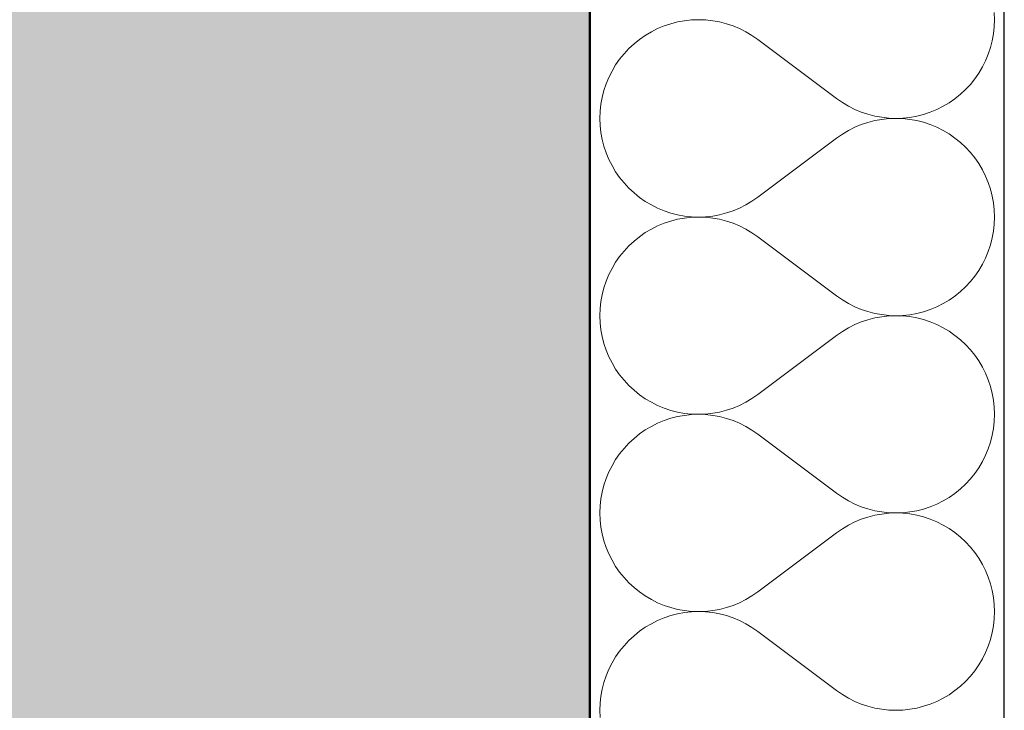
# Model space of a CAD drawing. Header units: millimetres. Extents: x -23738 to 4435, y -2716 to 20653.
# Tile 73 of 160: x -542 to -162, y 1333 to 1600. Entities that reach past the tile are written whole.
import ezdxf

# ---------------------------------------------------------------- set-up
doc = ezdxf.new("R2010")
doc.units = ezdxf.units.MM
doc.header["$MEASUREMENT"] = 0
doc.linetypes.add('Wipeout_Contour', pattern=[1000, 0, -1000])
for name, color, linetype in [('9._POHLED ZÁPADNÍ_2_Nové_Konstrukce - nosné', 7, 'Continuous'), ('9._POHLED ZÁPADNÍ_2_Nové_Výplně - Povrchové', 7, 'Continuous'), ('9._POHLED ZÁPADNÍ_2_Nové_Výplně – Řezové', 7, 'Continuous'), ('9._POHLED ZÁPADNÍ_2_VÝTAH VAR 1', 7, 'Continuous')]:
    doc.layers.add(name, color=color, linetype=linetype)

# ---------------------------------------------------------------- blocks, each defined once
blk = doc.blocks.new('*X13', base_point=(-24533.14, -6254.22))
at = {"layer": '9._POHLED ZÁPADNÍ_2_Nové_Výplně – Řezové', "color": 21, "linetype": 'Continuous', "lineweight": 20, "true_color": 0xffaaaa}
for p, q in [((-165.5, 1600), (-165.6, 1602.72)), ((-293.08, 1597.6), (-295.6, 1596.56)), ((-290.5, 1598.46), (-293.08, 1597.6)), ((-287.87, 1599.13), (-290.5, 1598.46)), ((-285.19, 1599.62), (-287.87, 1599.13)), ((-282.48, 1599.9), (-285.19, 1599.62)), ((-279.76, 1600), (-282.48, 1599.9)), ((-277.05, 1599.9), (-279.76, 1600)), ((-274.34, 1599.61), (-277.05, 1599.9)), ((-271.66, 1599.12), (-274.34, 1599.61)), ((-269.03, 1598.45), (-271.66, 1599.12)), ((-266.45, 1597.59), (-269.03, 1598.45)), ((-263.93, 1596.54), (-266.45, 1597.59)), ((-165.6, 1597.28), (-165.5, 1600)), ((-300.37, 1593.96), (-302.61, 1592.41)), ((-298.03, 1595.35), (-300.37, 1593.96)), ((-295.6, 1596.56), (-298.03, 1595.35)), ((-261.5, 1595.32), (-263.93, 1596.54)), ((-259.16, 1593.93), (-261.5, 1595.32)), ((-256.93, 1592.38), (-259.16, 1593.93)), ((-166.37, 1591.9), (-165.89, 1594.58)), ((-165.89, 1594.58), (-165.6, 1597.28)), ((-304.73, 1590.7), (-306.72, 1588.85)), ((-302.61, 1592.41), (-304.73, 1590.7)), ((-256.93, 1592.38), (-226.46, 1569.52)), ((-167.05, 1589.26), (-166.37, 1591.9)), ((-308.57, 1586.86), (-310.28, 1584.74)), ((-306.72, 1588.85), (-308.57, 1586.86)), ((-168.95, 1584.17), (-167.91, 1586.68)), ((-167.91, 1586.68), (-167.05, 1589.26)), ((-311.83, 1582.51), (-313.22, 1580.17)), ((-310.28, 1584.74), (-311.83, 1582.51)), ((-170.17, 1581.74), (-168.95, 1584.17)), ((-313.22, 1580.17), (-314.44, 1577.74)), ((-173.11, 1577.16), (-171.56, 1579.4)), ((-171.56, 1579.4), (-170.17, 1581.74)), ((-315.48, 1575.22), (-316.34, 1572.64)), ((-314.44, 1577.74), (-315.48, 1575.22)), ((-176.67, 1573.05), (-174.81, 1575.04)), ((-174.81, 1575.04), (-173.11, 1577.16)), ((-316.34, 1572.64), (-317.01, 1570.01)), ((-180.78, 1569.49), (-178.66, 1571.2)), ((-178.66, 1571.2), (-176.67, 1573.05)), ((-317.5, 1567.33), (-317.79, 1564.62)), ((-317.01, 1570.01), (-317.5, 1567.33)), ((-226.46, 1569.52), (-224.22, 1567.97)), ((-224.22, 1567.97), (-221.88, 1566.58)), ((-185.36, 1566.56), (-183.02, 1567.94)), ((-183.02, 1567.94), (-180.78, 1569.49)), ((-317.79, 1564.62), (-317.88, 1561.9)), ((-221.88, 1566.58), (-219.45, 1565.36)), ((-219.45, 1565.36), (-216.94, 1564.32)), ((-216.94, 1564.32), (-214.36, 1563.46)), ((-214.36, 1563.46), (-211.72, 1562.78)), ((-195.52, 1562.77), (-192.88, 1563.44)), ((-192.88, 1563.44), (-190.3, 1564.3)), ((-190.3, 1564.3), (-187.79, 1565.34)), ((-187.79, 1565.34), (-185.36, 1566.56)), ((-317.88, 1561.9), (-317.79, 1559.19)), ((-216.94, 1559.49), (-219.45, 1558.45)), ((-214.36, 1560.35), (-216.94, 1559.49)), ((-211.72, 1561.03), (-214.36, 1560.35)), ((-211.72, 1562.78), (-209.05, 1562.3)), ((-209.05, 1561.51), (-211.72, 1561.03)), ((-209.05, 1562.3), (-206.34, 1562)), ((-206.34, 1561.81), (-209.05, 1561.51)), ((-206.34, 1562), (-203.62, 1561.9)), ((-203.62, 1561.9), (-206.34, 1561.81)), ((-203.62, 1561.9), (-200.9, 1562)), ((-200.9, 1561.81), (-203.62, 1561.9)), ((-200.9, 1562), (-198.2, 1562.29)), ((-198.2, 1561.52), (-200.9, 1561.81)), ((-198.2, 1562.29), (-195.52, 1562.77)), ((-195.52, 1561.04), (-198.2, 1561.52)), ((-192.88, 1560.37), (-195.52, 1561.04)), ((-190.3, 1559.51), (-192.88, 1560.37)), ((-187.79, 1558.47), (-190.3, 1559.51)), ((-317.79, 1559.19), (-317.5, 1556.48)), ((-317.5, 1556.48), (-317.01, 1553.8)), ((-224.22, 1555.84), (-226.46, 1554.29)), ((-221.88, 1557.23), (-224.22, 1555.84)), ((-219.45, 1558.45), (-221.88, 1557.23)), ((-185.36, 1557.25), (-187.79, 1558.47)), ((-183.02, 1555.87), (-185.36, 1557.25)), ((-180.78, 1554.31), (-183.02, 1555.87)), ((-317.01, 1553.8), (-316.34, 1551.17)), ((-256.93, 1531.43), (-226.46, 1554.29)), ((-178.66, 1552.61), (-180.78, 1554.31)), ((-176.67, 1550.76), (-178.66, 1552.61)), ((-316.34, 1551.17), (-315.48, 1548.59)), ((-315.48, 1548.59), (-314.44, 1546.07)), ((-174.81, 1548.76), (-176.67, 1550.76)), ((-173.11, 1546.65), (-174.81, 1548.76)), ((-314.44, 1546.07), (-313.22, 1543.64)), ((-171.56, 1544.41), (-173.11, 1546.65)), ((-170.17, 1542.07), (-171.56, 1544.41)), ((-313.22, 1543.64), (-311.83, 1541.3)), ((-311.83, 1541.3), (-310.28, 1539.07)), ((-168.95, 1539.64), (-170.17, 1542.07)), ((-310.28, 1539.07), (-308.57, 1536.95)), ((-308.57, 1536.95), (-306.72, 1534.96)), ((-167.91, 1537.13), (-168.95, 1539.64)), ((-167.05, 1534.55), (-167.91, 1537.13)), ((-306.72, 1534.96), (-304.73, 1533.11)), ((-304.73, 1533.11), (-302.61, 1531.4)), ((-166.37, 1531.91), (-167.05, 1534.55)), ((-302.61, 1531.4), (-300.37, 1529.85)), ((-300.37, 1529.85), (-298.03, 1528.46)), ((-261.5, 1528.48), (-259.16, 1529.88)), ((-259.16, 1529.88), (-256.93, 1531.43)), ((-165.89, 1529.23), (-166.37, 1531.91)), ((-165.6, 1526.53), (-165.89, 1529.23)), ((-298.03, 1528.46), (-295.6, 1527.24)), ((-295.6, 1527.24), (-293.08, 1526.2)), ((-293.08, 1526.2), (-290.5, 1525.35)), ((-290.5, 1525.35), (-287.87, 1524.68)), ((-271.66, 1524.69), (-269.03, 1525.36)), ((-269.03, 1525.36), (-266.45, 1526.22)), ((-266.45, 1526.22), (-263.93, 1527.27)), ((-263.93, 1527.27), (-261.5, 1528.48)), ((-165.5, 1523.81), (-165.6, 1526.53)), ((-293.08, 1521.41), (-295.6, 1520.37)), ((-290.5, 1522.27), (-293.08, 1521.41)), ((-287.87, 1522.94), (-290.5, 1522.27)), ((-287.87, 1524.68), (-285.19, 1524.19)), ((-285.19, 1523.42), (-287.87, 1522.94)), ((-285.19, 1524.19), (-282.48, 1523.9)), ((-282.48, 1523.71), (-285.19, 1523.42)), ((-282.48, 1523.9), (-279.76, 1523.81)), ((-279.76, 1523.81), (-282.48, 1523.71)), ((-279.76, 1523.81), (-277.05, 1523.91)), ((-277.05, 1523.71), (-279.76, 1523.81)), ((-277.05, 1523.91), (-274.34, 1524.2)), ((-274.34, 1523.42), (-277.05, 1523.71)), ((-274.34, 1524.2), (-271.66, 1524.69)), ((-271.66, 1522.93), (-274.34, 1523.42)), ((-269.03, 1522.26), (-271.66, 1522.93)), ((-266.45, 1521.4), (-269.03, 1522.26)), ((-263.93, 1520.35), (-266.45, 1521.4)), ((-165.6, 1521.09), (-165.5, 1523.81)), ((-300.37, 1517.77), (-302.61, 1516.22)), ((-298.03, 1519.16), (-300.37, 1517.77)), ((-295.6, 1520.37), (-298.03, 1519.16)), ((-261.5, 1519.13), (-263.93, 1520.35)), ((-259.16, 1517.74), (-261.5, 1519.13)), ((-256.93, 1516.19), (-259.16, 1517.74)), ((-166.37, 1515.71), (-165.89, 1518.39)), ((-165.89, 1518.39), (-165.6, 1521.09)), ((-304.73, 1514.51), (-306.72, 1512.66)), ((-302.61, 1516.22), (-304.73, 1514.51)), ((-256.93, 1516.19), (-226.46, 1493.33)), ((-167.05, 1513.07), (-166.37, 1515.71)), ((-308.57, 1510.67), (-310.28, 1508.55)), ((-306.72, 1512.66), (-308.57, 1510.67)), ((-168.95, 1507.98), (-167.91, 1510.49)), ((-167.91, 1510.49), (-167.05, 1513.07)), ((-311.83, 1506.32), (-313.22, 1503.98)), ((-310.28, 1508.55), (-311.83, 1506.32)), ((-170.17, 1505.55), (-168.95, 1507.98)), ((-313.22, 1503.98), (-314.44, 1501.55)), ((-173.11, 1500.97), (-171.56, 1503.21)), ((-171.56, 1503.21), (-170.17, 1505.55)), ((-315.48, 1499.03), (-316.34, 1496.45)), ((-314.44, 1501.55), (-315.48, 1499.03)), ((-176.67, 1496.86), (-174.81, 1498.85)), ((-174.81, 1498.85), (-173.11, 1500.97)), ((-316.34, 1496.45), (-317.01, 1493.82)), ((-180.78, 1493.3), (-178.66, 1495.01)), ((-178.66, 1495.01), (-176.67, 1496.86)), ((-317.5, 1491.14), (-317.79, 1488.43)), ((-317.01, 1493.82), (-317.5, 1491.14)), ((-226.46, 1493.33), (-224.22, 1491.78)), ((-224.22, 1491.78), (-221.88, 1490.39)), ((-185.36, 1490.37), (-183.02, 1491.75)), ((-183.02, 1491.75), (-180.78, 1493.3)), ((-317.79, 1488.43), (-317.88, 1485.71)), ((-221.88, 1490.39), (-219.45, 1489.17)), ((-219.45, 1489.17), (-216.94, 1488.13)), ((-216.94, 1488.13), (-214.36, 1487.27)), ((-214.36, 1487.27), (-211.72, 1486.59)), ((-195.52, 1486.58), (-192.88, 1487.25)), ((-192.88, 1487.25), (-190.3, 1488.11)), ((-190.3, 1488.11), (-187.79, 1489.15)), ((-187.79, 1489.15), (-185.36, 1490.37)), ((-317.88, 1485.71), (-317.79, 1483)), ((-216.94, 1483.3), (-219.45, 1482.26)), ((-214.36, 1484.16), (-216.94, 1483.3)), ((-211.72, 1484.84), (-214.36, 1484.16)), ((-211.72, 1486.59), (-209.05, 1486.11)), ((-209.05, 1485.32), (-211.72, 1484.84)), ((-209.05, 1486.11), (-206.34, 1485.81)), ((-206.34, 1485.62), (-209.05, 1485.32)), ((-206.34, 1485.81), (-203.62, 1485.71)), ((-203.62, 1485.71), (-206.34, 1485.62)), ((-203.62, 1485.71), (-200.9, 1485.81)), ((-200.9, 1485.62), (-203.62, 1485.71)), ((-200.9, 1485.81), (-198.2, 1486.1)), ((-198.2, 1485.33), (-200.9, 1485.62)), ((-198.2, 1486.1), (-195.52, 1486.58)), ((-195.52, 1484.85), (-198.2, 1485.33)), ((-192.88, 1484.18), (-195.52, 1484.85)), ((-190.3, 1483.32), (-192.88, 1484.18)), ((-187.79, 1482.28), (-190.3, 1483.32)), ((-317.79, 1483), (-317.5, 1480.29)), ((-317.5, 1480.29), (-317.01, 1477.61)), ((-224.22, 1479.65), (-226.46, 1478.1)), ((-221.88, 1481.04), (-224.22, 1479.65)), ((-219.45, 1482.26), (-221.88, 1481.04)), ((-185.36, 1481.06), (-187.79, 1482.28)), ((-183.02, 1479.68), (-185.36, 1481.06)), ((-180.78, 1478.12), (-183.02, 1479.68)), ((-317.01, 1477.61), (-316.34, 1474.98)), ((-256.93, 1455.24), (-226.46, 1478.1)), ((-178.66, 1476.42), (-180.78, 1478.12)), ((-176.67, 1474.57), (-178.66, 1476.42)), ((-316.34, 1474.98), (-315.48, 1472.4)), ((-315.48, 1472.4), (-314.44, 1469.88)), ((-174.81, 1472.57), (-176.67, 1474.57)), ((-173.11, 1470.46), (-174.81, 1472.57)), ((-314.44, 1469.88), (-313.22, 1467.45)), ((-171.56, 1468.22), (-173.11, 1470.46)), ((-170.17, 1465.88), (-171.56, 1468.22)), ((-313.22, 1467.45), (-311.83, 1465.11)), ((-311.83, 1465.11), (-310.28, 1462.88)), ((-168.95, 1463.45), (-170.17, 1465.88)), ((-310.28, 1462.88), (-308.57, 1460.76)), ((-308.57, 1460.76), (-306.72, 1458.77)), ((-167.91, 1460.94), (-168.95, 1463.45)), ((-167.05, 1458.36), (-167.91, 1460.94)), ((-306.72, 1458.77), (-304.73, 1456.92)), ((-304.73, 1456.92), (-302.61, 1455.21)), ((-166.37, 1455.72), (-167.05, 1458.36)), ((-302.61, 1455.21), (-300.37, 1453.66)), ((-300.37, 1453.66), (-298.03, 1452.27)), ((-261.5, 1452.29), (-259.16, 1453.68)), ((-259.16, 1453.68), (-256.93, 1455.24)), ((-165.89, 1453.04), (-166.37, 1455.72)), ((-165.6, 1450.34), (-165.89, 1453.04)), ((-298.03, 1452.27), (-295.6, 1451.05)), ((-295.6, 1451.05), (-293.08, 1450.01)), ((-293.08, 1450.01), (-290.5, 1449.16)), ((-290.5, 1449.16), (-287.87, 1448.49)), ((-271.66, 1448.5), (-269.03, 1449.17)), ((-269.03, 1449.17), (-266.45, 1450.03)), ((-266.45, 1450.03), (-263.93, 1451.07)), ((-263.93, 1451.07), (-261.5, 1452.29)), ((-165.5, 1447.62), (-165.6, 1450.34)), ((-290.5, 1446.08), (-293.08, 1445.22)), ((-287.87, 1446.75), (-290.5, 1446.08)), ((-287.87, 1448.49), (-285.19, 1448)), ((-285.19, 1447.23), (-287.87, 1446.75)), ((-285.19, 1448), (-282.48, 1447.71)), ((-282.48, 1447.52), (-285.19, 1447.23)), ((-282.48, 1447.71), (-279.76, 1447.62)), ((-279.76, 1447.62), (-282.48, 1447.52)), ((-279.76, 1447.62), (-277.05, 1447.72)), ((-277.05, 1447.52), (-279.76, 1447.62)), ((-277.05, 1447.72), (-274.34, 1448.01)), ((-274.34, 1447.23), (-277.05, 1447.52)), ((-274.34, 1448.01), (-271.66, 1448.5)), ((-271.66, 1446.74), (-274.34, 1447.23)), ((-269.03, 1446.07), (-271.66, 1446.74)), ((-266.45, 1445.21), (-269.03, 1446.07)), ((-165.6, 1444.9), (-165.5, 1447.62)), ((-300.37, 1441.58), (-302.61, 1440.03)), ((-298.03, 1442.97), (-300.37, 1441.58)), ((-295.6, 1444.18), (-298.03, 1442.97)), ((-293.08, 1445.22), (-295.6, 1444.18)), ((-263.93, 1444.16), (-266.45, 1445.21)), ((-261.5, 1442.94), (-263.93, 1444.16)), ((-259.16, 1441.55), (-261.5, 1442.94)), ((-256.93, 1440), (-259.16, 1441.55)), ((-166.37, 1439.52), (-165.89, 1442.2)), ((-165.89, 1442.2), (-165.6, 1444.9)), ((-304.73, 1438.32), (-306.72, 1436.47)), ((-302.61, 1440.03), (-304.73, 1438.32)), ((-256.93, 1440), (-226.46, 1417.14)), ((-167.05, 1436.88), (-166.37, 1439.52)), ((-308.57, 1434.48), (-310.28, 1432.36)), ((-306.72, 1436.47), (-308.57, 1434.48)), ((-168.95, 1431.79), (-167.91, 1434.3)), ((-167.91, 1434.3), (-167.05, 1436.88)), ((-311.83, 1430.13), (-313.22, 1427.79)), ((-310.28, 1432.36), (-311.83, 1430.13)), ((-170.17, 1429.36), (-168.95, 1431.79)), ((-313.22, 1427.79), (-314.44, 1425.36)), ((-173.11, 1424.78), (-171.56, 1427.02)), ((-171.56, 1427.02), (-170.17, 1429.36)), ((-315.48, 1422.84), (-316.34, 1420.26)), ((-314.44, 1425.36), (-315.48, 1422.84)), ((-176.67, 1420.67), (-174.81, 1422.66)), ((-174.81, 1422.66), (-173.11, 1424.78)), ((-316.34, 1420.26), (-317.01, 1417.62)), ((-180.78, 1417.11), (-178.66, 1418.82)), ((-178.66, 1418.82), (-176.67, 1420.67)), ((-317.5, 1414.95), (-317.79, 1412.24)), ((-317.01, 1417.62), (-317.5, 1414.95)), ((-226.46, 1417.14), (-224.22, 1415.59)), ((-224.22, 1415.59), (-221.88, 1414.2)), ((-185.36, 1414.18), (-183.02, 1415.56)), ((-183.02, 1415.56), (-180.78, 1417.11)), ((-317.79, 1412.24), (-317.88, 1409.52)), ((-221.88, 1414.2), (-219.45, 1412.98)), ((-219.45, 1412.98), (-216.94, 1411.94)), ((-216.94, 1411.94), (-214.36, 1411.08)), ((-214.36, 1411.08), (-211.72, 1410.4)), ((-195.52, 1410.39), (-192.88, 1411.06)), ((-192.88, 1411.06), (-190.3, 1411.92)), ((-190.3, 1411.92), (-187.79, 1412.96)), ((-187.79, 1412.96), (-185.36, 1414.18)), ((-317.88, 1409.52), (-317.79, 1406.81)), ((-214.36, 1407.97), (-216.94, 1407.11)), ((-211.72, 1408.65), (-214.36, 1407.97)), ((-211.72, 1410.4), (-209.05, 1409.92)), ((-209.05, 1409.13), (-211.72, 1408.65)), ((-209.05, 1409.92), (-206.34, 1409.62)), ((-206.34, 1409.42), (-209.05, 1409.13)), ((-206.34, 1409.62), (-203.62, 1409.52)), ((-203.62, 1409.52), (-206.34, 1409.42)), ((-203.62, 1409.52), (-200.9, 1409.62)), ((-200.9, 1409.43), (-203.62, 1409.52)), ((-200.9, 1409.62), (-198.2, 1409.91)), ((-198.2, 1409.14), (-200.9, 1409.43)), ((-198.2, 1409.91), (-195.52, 1410.39)), ((-195.52, 1408.66), (-198.2, 1409.14)), ((-192.88, 1407.99), (-195.52, 1408.66)), ((-190.3, 1407.13), (-192.88, 1407.99)), ((-317.79, 1406.81), (-317.5, 1404.1)), ((-317.5, 1404.1), (-317.01, 1401.42)), ((-224.22, 1403.46), (-226.46, 1401.9)), ((-221.88, 1404.85), (-224.22, 1403.46)), ((-219.45, 1406.07), (-221.88, 1404.85)), ((-216.94, 1407.11), (-219.45, 1406.07)), ((-187.79, 1406.09), (-190.3, 1407.13)), ((-185.36, 1404.87), (-187.79, 1406.09)), ((-183.02, 1403.48), (-185.36, 1404.87)), ((-180.78, 1401.93), (-183.02, 1403.48)), ((-317.01, 1401.42), (-316.34, 1398.79)), ((-256.93, 1379.05), (-226.46, 1401.9)), ((-178.66, 1400.23), (-180.78, 1401.93)), ((-176.67, 1398.37), (-178.66, 1400.23)), ((-316.34, 1398.79), (-315.48, 1396.21)), ((-315.48, 1396.21), (-314.44, 1393.69)), ((-174.81, 1396.38), (-176.67, 1398.37)), ((-173.11, 1394.27), (-174.81, 1396.38)), ((-314.44, 1393.69), (-313.22, 1391.26)), ((-171.56, 1392.03), (-173.11, 1394.27)), ((-170.17, 1389.69), (-171.56, 1392.03)), ((-313.22, 1391.26), (-311.83, 1388.92)), ((-311.83, 1388.92), (-310.28, 1386.69)), ((-168.95, 1387.26), (-170.17, 1389.69)), ((-310.28, 1386.69), (-308.57, 1384.57)), ((-308.57, 1384.57), (-306.72, 1382.58)), ((-167.91, 1384.75), (-168.95, 1387.26)), ((-167.05, 1382.17), (-167.91, 1384.75)), ((-306.72, 1382.58), (-304.73, 1380.72)), ((-304.73, 1380.72), (-302.61, 1379.02)), ((-166.37, 1379.53), (-167.05, 1382.17)), ((-302.61, 1379.02), (-300.37, 1377.47)), ((-300.37, 1377.47), (-298.03, 1376.08)), ((-261.5, 1376.1), (-259.16, 1377.49)), ((-259.16, 1377.49), (-256.93, 1379.05)), ((-165.89, 1376.85), (-166.37, 1379.53)), ((-165.6, 1374.15), (-165.89, 1376.85)), ((-298.03, 1376.08), (-295.6, 1374.86)), ((-295.6, 1374.86), (-293.08, 1373.82)), ((-293.08, 1373.82), (-290.5, 1372.97)), ((-271.66, 1372.31), (-269.03, 1372.98)), ((-269.03, 1372.98), (-266.45, 1373.84)), ((-266.45, 1373.84), (-263.93, 1374.88)), ((-263.93, 1374.88), (-261.5, 1376.1)), ((-165.5, 1371.43), (-165.6, 1374.15)), ((-290.5, 1369.89), (-293.08, 1369.03)), ((-290.5, 1372.97), (-287.87, 1372.29)), ((-287.87, 1370.56), (-290.5, 1369.89)), ((-287.87, 1372.29), (-285.19, 1371.81)), ((-285.19, 1371.04), (-287.87, 1370.56)), ((-285.19, 1371.81), (-282.48, 1371.52)), ((-282.48, 1371.33), (-285.19, 1371.04)), ((-282.48, 1371.52), (-279.76, 1371.43)), ((-279.76, 1371.43), (-282.48, 1371.33)), ((-279.76, 1371.43), (-277.05, 1371.53)), ((-277.05, 1371.33), (-279.76, 1371.43)), ((-277.05, 1371.53), (-274.34, 1371.82)), ((-274.34, 1371.04), (-277.05, 1371.33)), ((-274.34, 1371.82), (-271.66, 1372.31)), ((-271.66, 1370.55), (-274.34, 1371.04)), ((-269.03, 1369.88), (-271.66, 1370.55)), ((-266.45, 1369.02), (-269.03, 1369.88)), ((-165.6, 1368.71), (-165.5, 1371.43)), ((-300.37, 1365.39), (-302.61, 1363.84)), ((-298.03, 1366.78), (-300.37, 1365.39)), ((-295.6, 1367.99), (-298.03, 1366.78)), ((-293.08, 1369.03), (-295.6, 1367.99)), ((-263.93, 1367.97), (-266.45, 1369.02)), ((-261.5, 1366.75), (-263.93, 1367.97)), ((-259.16, 1365.36), (-261.5, 1366.75)), ((-256.93, 1363.81), (-259.16, 1365.36)), ((-166.37, 1363.33), (-165.89, 1366)), ((-165.89, 1366), (-165.6, 1368.71)), ((-304.73, 1362.13), (-306.72, 1360.28)), ((-302.61, 1363.84), (-304.73, 1362.13)), ((-256.93, 1363.81), (-226.46, 1340.95)), ((-167.05, 1360.69), (-166.37, 1363.33)), ((-308.57, 1358.29), (-310.28, 1356.17)), ((-306.72, 1360.28), (-308.57, 1358.29)), ((-168.95, 1355.6), (-167.91, 1358.11)), ((-167.91, 1358.11), (-167.05, 1360.69)), ((-310.28, 1356.17), (-311.83, 1353.94)), ((-170.17, 1353.16), (-168.95, 1355.6)), ((-313.22, 1351.6), (-314.44, 1349.16)), ((-311.83, 1353.94), (-313.22, 1351.6)), ((-173.11, 1348.59), (-171.56, 1350.83)), ((-171.56, 1350.83), (-170.17, 1353.16)), ((-315.48, 1346.65), (-316.34, 1344.07)), ((-314.44, 1349.16), (-315.48, 1346.65)), ((-176.67, 1344.48), (-174.81, 1346.47)), ((-174.81, 1346.47), (-173.11, 1348.59)), ((-316.34, 1344.07), (-317.01, 1341.43)), ((-180.78, 1340.92), (-178.66, 1342.63)), ((-178.66, 1342.63), (-176.67, 1344.48)), ((-317.5, 1338.76), (-317.79, 1336.05)), ((-317.01, 1341.43), (-317.5, 1338.76)), ((-226.46, 1340.95), (-224.22, 1339.4)), ((-224.22, 1339.4), (-221.88, 1338.01)), ((-185.36, 1337.99), (-183.02, 1339.37)), ((-183.02, 1339.37), (-180.78, 1340.92)), ((-317.79, 1336.05), (-317.88, 1333.33)), ((-221.88, 1338.01), (-219.45, 1336.79)), ((-219.45, 1336.79), (-216.94, 1335.75)), ((-216.94, 1335.75), (-214.36, 1334.88)), ((-192.88, 1334.87), (-190.3, 1335.73)), ((-190.3, 1335.73), (-187.79, 1336.77)), ((-187.79, 1336.77), (-185.36, 1337.99)), ((-317.88, 1333.33), (-317.79, 1330.61)), ((-214.36, 1334.88), (-211.72, 1334.21)), ((-211.72, 1334.21), (-209.05, 1333.72)), ((-209.05, 1333.72), (-206.34, 1333.43)), ((-206.34, 1333.43), (-203.62, 1333.33)), ((-203.62, 1333.33), (-200.9, 1333.43)), ((-200.9, 1333.43), (-198.2, 1333.72)), ((-198.2, 1333.72), (-195.52, 1334.2)), ((-195.52, 1334.2), (-192.88, 1334.87))]:
    blk.add_line(p, q, dxfattribs=at)
blk = doc.blocks.new('*X24', base_point=(-24533.14, -6254.22))
at = {"layer": '9._POHLED ZÁPADNÍ_2_Nové_Výplně – Řezové', "color": 21, "linetype": 'Continuous', "lineweight": 20, "true_color": 0xffaaaa}
for p, q in [((-165.5, 1600), (-165.6, 1602.72)), ((-293.08, 1597.6), (-295.6, 1596.56)), ((-290.5, 1598.46), (-293.08, 1597.6)), ((-287.87, 1599.13), (-290.5, 1598.46)), ((-285.19, 1599.62), (-287.87, 1599.13)), ((-282.48, 1599.9), (-285.19, 1599.62)), ((-279.76, 1600), (-282.48, 1599.9)), ((-277.05, 1599.9), (-279.76, 1600)), ((-274.34, 1599.61), (-277.05, 1599.9)), ((-271.66, 1599.12), (-274.34, 1599.61)), ((-269.03, 1598.45), (-271.66, 1599.12)), ((-266.45, 1597.59), (-269.03, 1598.45)), ((-263.93, 1596.54), (-266.45, 1597.59)), ((-165.6, 1597.28), (-165.5, 1600)), ((-300.37, 1593.96), (-302.61, 1592.41)), ((-298.03, 1595.35), (-300.37, 1593.96)), ((-295.6, 1596.56), (-298.03, 1595.35)), ((-261.5, 1595.32), (-263.93, 1596.54)), ((-259.16, 1593.93), (-261.5, 1595.32)), ((-256.93, 1592.38), (-259.16, 1593.93)), ((-166.37, 1591.9), (-165.89, 1594.58)), ((-165.89, 1594.58), (-165.6, 1597.28)), ((-304.73, 1590.7), (-306.72, 1588.85)), ((-302.61, 1592.41), (-304.73, 1590.7)), ((-256.93, 1592.38), (-226.46, 1569.52)), ((-167.05, 1589.26), (-166.37, 1591.9)), ((-308.57, 1586.86), (-310.28, 1584.74)), ((-306.72, 1588.85), (-308.57, 1586.86)), ((-168.95, 1584.17), (-167.91, 1586.68)), ((-167.91, 1586.68), (-167.05, 1589.26)), ((-311.83, 1582.51), (-313.22, 1580.17)), ((-310.28, 1584.74), (-311.83, 1582.51)), ((-170.17, 1581.74), (-168.95, 1584.17)), ((-313.22, 1580.17), (-314.44, 1577.74)), ((-173.11, 1577.16), (-171.56, 1579.4)), ((-171.56, 1579.4), (-170.17, 1581.74)), ((-315.48, 1575.22), (-316.34, 1572.64)), ((-314.44, 1577.74), (-315.48, 1575.22)), ((-176.67, 1573.05), (-174.81, 1575.04)), ((-174.81, 1575.04), (-173.11, 1577.16)), ((-316.34, 1572.64), (-317.01, 1570.01)), ((-180.78, 1569.49), (-178.66, 1571.2)), ((-178.66, 1571.2), (-176.67, 1573.05)), ((-317.5, 1567.33), (-317.79, 1564.62)), ((-317.01, 1570.01), (-317.5, 1567.33)), ((-226.46, 1569.52), (-224.22, 1567.97)), ((-224.22, 1567.97), (-221.88, 1566.58)), ((-185.36, 1566.56), (-183.02, 1567.94)), ((-183.02, 1567.94), (-180.78, 1569.49)), ((-317.79, 1564.62), (-317.88, 1561.9)), ((-221.88, 1566.58), (-219.45, 1565.36)), ((-219.45, 1565.36), (-216.94, 1564.32)), ((-216.94, 1564.32), (-214.36, 1563.46)), ((-214.36, 1563.46), (-211.72, 1562.78)), ((-195.52, 1562.77), (-192.88, 1563.44)), ((-192.88, 1563.44), (-190.3, 1564.3)), ((-190.3, 1564.3), (-187.79, 1565.34)), ((-187.79, 1565.34), (-185.36, 1566.56)), ((-317.88, 1561.9), (-317.79, 1559.19)), ((-216.94, 1559.49), (-219.45, 1558.45)), ((-214.36, 1560.35), (-216.94, 1559.49)), ((-211.72, 1561.03), (-214.36, 1560.35)), ((-211.72, 1562.78), (-209.05, 1562.3)), ((-209.05, 1561.51), (-211.72, 1561.03)), ((-209.05, 1562.3), (-206.34, 1562)), ((-206.34, 1561.81), (-209.05, 1561.51)), ((-206.34, 1562), (-203.62, 1561.9)), ((-203.62, 1561.9), (-206.34, 1561.81)), ((-203.62, 1561.9), (-200.9, 1562)), ((-200.9, 1561.81), (-203.62, 1561.9)), ((-200.9, 1562), (-198.2, 1562.29)), ((-198.2, 1561.52), (-200.9, 1561.81)), ((-198.2, 1562.29), (-195.52, 1562.77)), ((-195.52, 1561.04), (-198.2, 1561.52)), ((-192.88, 1560.37), (-195.52, 1561.04)), ((-190.3, 1559.51), (-192.88, 1560.37)), ((-187.79, 1558.47), (-190.3, 1559.51)), ((-317.79, 1559.19), (-317.5, 1556.48)), ((-317.5, 1556.48), (-317.01, 1553.8)), ((-224.22, 1555.84), (-226.46, 1554.29)), ((-221.88, 1557.23), (-224.22, 1555.84)), ((-219.45, 1558.45), (-221.88, 1557.23)), ((-185.36, 1557.25), (-187.79, 1558.47)), ((-183.02, 1555.87), (-185.36, 1557.25)), ((-180.78, 1554.31), (-183.02, 1555.87)), ((-317.01, 1553.8), (-316.34, 1551.17)), ((-256.93, 1531.43), (-226.46, 1554.29)), ((-178.66, 1552.61), (-180.78, 1554.31)), ((-176.67, 1550.76), (-178.66, 1552.61)), ((-316.34, 1551.17), (-315.48, 1548.59)), ((-315.48, 1548.59), (-314.44, 1546.07)), ((-174.81, 1548.76), (-176.67, 1550.76)), ((-173.11, 1546.65), (-174.81, 1548.76)), ((-314.44, 1546.07), (-313.22, 1543.64)), ((-171.56, 1544.41), (-173.11, 1546.65)), ((-170.17, 1542.07), (-171.56, 1544.41)), ((-313.22, 1543.64), (-311.83, 1541.3)), ((-311.83, 1541.3), (-310.28, 1539.07)), ((-168.95, 1539.64), (-170.17, 1542.07)), ((-310.28, 1539.07), (-308.57, 1536.95)), ((-308.57, 1536.95), (-306.72, 1534.96)), ((-167.91, 1537.13), (-168.95, 1539.64)), ((-167.05, 1534.55), (-167.91, 1537.13)), ((-306.72, 1534.96), (-304.73, 1533.11)), ((-304.73, 1533.11), (-302.61, 1531.4)), ((-166.37, 1531.91), (-167.05, 1534.55)), ((-302.61, 1531.4), (-300.37, 1529.85)), ((-300.37, 1529.85), (-298.03, 1528.46)), ((-261.5, 1528.48), (-259.16, 1529.88)), ((-259.16, 1529.88), (-256.93, 1531.43)), ((-165.89, 1529.23), (-166.37, 1531.91)), ((-165.6, 1526.53), (-165.89, 1529.23)), ((-298.03, 1528.46), (-295.6, 1527.24)), ((-295.6, 1527.24), (-293.08, 1526.2)), ((-293.08, 1526.2), (-290.5, 1525.35)), ((-290.5, 1525.35), (-287.87, 1524.68)), ((-271.66, 1524.69), (-269.03, 1525.36)), ((-269.03, 1525.36), (-266.45, 1526.22)), ((-266.45, 1526.22), (-263.93, 1527.27)), ((-263.93, 1527.27), (-261.5, 1528.48)), ((-165.5, 1523.81), (-165.6, 1526.53)), ((-293.08, 1521.41), (-295.6, 1520.37)), ((-290.5, 1522.27), (-293.08, 1521.41)), ((-287.87, 1522.94), (-290.5, 1522.27)), ((-287.87, 1524.68), (-285.19, 1524.19)), ((-285.19, 1523.42), (-287.87, 1522.94)), ((-285.19, 1524.19), (-282.48, 1523.9)), ((-282.48, 1523.71), (-285.19, 1523.42)), ((-282.48, 1523.9), (-279.76, 1523.81)), ((-279.76, 1523.81), (-282.48, 1523.71)), ((-279.76, 1523.81), (-277.05, 1523.91)), ((-277.05, 1523.71), (-279.76, 1523.81)), ((-277.05, 1523.91), (-274.34, 1524.2)), ((-274.34, 1523.42), (-277.05, 1523.71)), ((-274.34, 1524.2), (-271.66, 1524.69)), ((-271.66, 1522.93), (-274.34, 1523.42)), ((-269.03, 1522.26), (-271.66, 1522.93)), ((-266.45, 1521.4), (-269.03, 1522.26)), ((-263.93, 1520.35), (-266.45, 1521.4)), ((-165.6, 1521.09), (-165.5, 1523.81)), ((-300.37, 1517.77), (-302.61, 1516.22)), ((-298.03, 1519.16), (-300.37, 1517.77)), ((-295.6, 1520.37), (-298.03, 1519.16)), ((-261.5, 1519.13), (-263.93, 1520.35)), ((-259.16, 1517.74), (-261.5, 1519.13)), ((-256.93, 1516.19), (-259.16, 1517.74)), ((-166.37, 1515.71), (-165.89, 1518.39)), ((-165.89, 1518.39), (-165.6, 1521.09)), ((-304.73, 1514.51), (-306.72, 1512.66)), ((-302.61, 1516.22), (-304.73, 1514.51)), ((-256.93, 1516.19), (-226.46, 1493.33)), ((-167.05, 1513.07), (-166.37, 1515.71)), ((-308.57, 1510.67), (-310.28, 1508.55)), ((-306.72, 1512.66), (-308.57, 1510.67)), ((-168.95, 1507.98), (-167.91, 1510.49)), ((-167.91, 1510.49), (-167.05, 1513.07)), ((-311.83, 1506.32), (-313.22, 1503.98)), ((-310.28, 1508.55), (-311.83, 1506.32)), ((-170.17, 1505.55), (-168.95, 1507.98)), ((-313.22, 1503.98), (-314.44, 1501.55)), ((-173.11, 1500.97), (-171.56, 1503.21)), ((-171.56, 1503.21), (-170.17, 1505.55)), ((-315.48, 1499.03), (-316.34, 1496.45)), ((-314.44, 1501.55), (-315.48, 1499.03)), ((-176.67, 1496.86), (-174.81, 1498.85)), ((-174.81, 1498.85), (-173.11, 1500.97)), ((-316.34, 1496.45), (-317.01, 1493.82)), ((-180.78, 1493.3), (-178.66, 1495.01)), ((-178.66, 1495.01), (-176.67, 1496.86)), ((-317.5, 1491.14), (-317.79, 1488.43)), ((-317.01, 1493.82), (-317.5, 1491.14)), ((-226.46, 1493.33), (-224.22, 1491.78)), ((-224.22, 1491.78), (-221.88, 1490.39)), ((-185.36, 1490.37), (-183.02, 1491.75)), ((-183.02, 1491.75), (-180.78, 1493.3)), ((-317.79, 1488.43), (-317.88, 1485.71)), ((-221.88, 1490.39), (-219.45, 1489.17)), ((-219.45, 1489.17), (-216.94, 1488.13)), ((-216.94, 1488.13), (-214.36, 1487.27)), ((-214.36, 1487.27), (-211.72, 1486.59)), ((-195.52, 1486.58), (-192.88, 1487.25)), ((-192.88, 1487.25), (-190.3, 1488.11)), ((-190.3, 1488.11), (-187.79, 1489.15)), ((-187.79, 1489.15), (-185.36, 1490.37)), ((-317.88, 1485.71), (-317.79, 1483)), ((-216.94, 1483.3), (-219.45, 1482.26)), ((-214.36, 1484.16), (-216.94, 1483.3)), ((-211.72, 1484.84), (-214.36, 1484.16)), ((-211.72, 1486.59), (-209.05, 1486.11)), ((-209.05, 1485.32), (-211.72, 1484.84)), ((-209.05, 1486.11), (-206.34, 1485.81)), ((-206.34, 1485.62), (-209.05, 1485.32)), ((-206.34, 1485.81), (-203.62, 1485.71)), ((-203.62, 1485.71), (-206.34, 1485.62)), ((-203.62, 1485.71), (-200.9, 1485.81)), ((-200.9, 1485.62), (-203.62, 1485.71)), ((-200.9, 1485.81), (-198.2, 1486.1)), ((-198.2, 1485.33), (-200.9, 1485.62)), ((-198.2, 1486.1), (-195.52, 1486.58)), ((-195.52, 1484.85), (-198.2, 1485.33)), ((-192.88, 1484.18), (-195.52, 1484.85)), ((-190.3, 1483.32), (-192.88, 1484.18)), ((-187.79, 1482.28), (-190.3, 1483.32)), ((-317.79, 1483), (-317.5, 1480.29)), ((-317.5, 1480.29), (-317.01, 1477.61)), ((-224.22, 1479.65), (-226.46, 1478.1)), ((-221.88, 1481.04), (-224.22, 1479.65)), ((-219.45, 1482.26), (-221.88, 1481.04)), ((-185.36, 1481.06), (-187.79, 1482.28)), ((-183.02, 1479.68), (-185.36, 1481.06)), ((-180.78, 1478.12), (-183.02, 1479.68)), ((-317.01, 1477.61), (-316.34, 1474.98)), ((-256.93, 1455.24), (-226.46, 1478.1)), ((-178.66, 1476.42), (-180.78, 1478.12)), ((-176.67, 1474.57), (-178.66, 1476.42)), ((-316.34, 1474.98), (-315.48, 1472.4)), ((-315.48, 1472.4), (-314.44, 1469.88)), ((-174.81, 1472.57), (-176.67, 1474.57)), ((-173.11, 1470.46), (-174.81, 1472.57)), ((-314.44, 1469.88), (-313.22, 1467.45)), ((-171.56, 1468.22), (-173.11, 1470.46)), ((-170.17, 1465.88), (-171.56, 1468.22)), ((-313.22, 1467.45), (-311.83, 1465.11)), ((-311.83, 1465.11), (-310.28, 1462.88)), ((-168.95, 1463.45), (-170.17, 1465.88)), ((-310.28, 1462.88), (-308.57, 1460.76)), ((-308.57, 1460.76), (-306.72, 1458.77)), ((-167.91, 1460.94), (-168.95, 1463.45)), ((-167.05, 1458.36), (-167.91, 1460.94)), ((-306.72, 1458.77), (-304.73, 1456.92)), ((-304.73, 1456.92), (-302.61, 1455.21)), ((-166.37, 1455.72), (-167.05, 1458.36)), ((-302.61, 1455.21), (-300.37, 1453.66)), ((-300.37, 1453.66), (-298.03, 1452.27)), ((-261.5, 1452.29), (-259.16, 1453.68)), ((-259.16, 1453.68), (-256.93, 1455.24)), ((-165.89, 1453.04), (-166.37, 1455.72)), ((-165.6, 1450.34), (-165.89, 1453.04)), ((-298.03, 1452.27), (-295.6, 1451.05)), ((-295.6, 1451.05), (-293.08, 1450.01)), ((-293.08, 1450.01), (-290.5, 1449.16)), ((-290.5, 1449.16), (-287.87, 1448.49)), ((-271.66, 1448.5), (-269.03, 1449.17)), ((-269.03, 1449.17), (-266.45, 1450.03)), ((-266.45, 1450.03), (-263.93, 1451.07)), ((-263.93, 1451.07), (-261.5, 1452.29)), ((-165.5, 1447.62), (-165.6, 1450.34)), ((-290.5, 1446.08), (-293.08, 1445.22)), ((-287.87, 1446.75), (-290.5, 1446.08)), ((-287.87, 1448.49), (-285.19, 1448)), ((-285.19, 1447.23), (-287.87, 1446.75)), ((-285.19, 1448), (-282.48, 1447.71)), ((-282.48, 1447.52), (-285.19, 1447.23)), ((-282.48, 1447.71), (-279.76, 1447.62)), ((-279.76, 1447.62), (-282.48, 1447.52)), ((-279.76, 1447.62), (-277.05, 1447.72)), ((-277.05, 1447.52), (-279.76, 1447.62)), ((-277.05, 1447.72), (-274.34, 1448.01)), ((-274.34, 1447.23), (-277.05, 1447.52)), ((-274.34, 1448.01), (-271.66, 1448.5)), ((-271.66, 1446.74), (-274.34, 1447.23)), ((-269.03, 1446.07), (-271.66, 1446.74)), ((-266.45, 1445.21), (-269.03, 1446.07)), ((-165.6, 1444.9), (-165.5, 1447.62)), ((-300.37, 1441.58), (-302.61, 1440.03)), ((-298.03, 1442.97), (-300.37, 1441.58)), ((-295.6, 1444.18), (-298.03, 1442.97)), ((-293.08, 1445.22), (-295.6, 1444.18)), ((-263.93, 1444.16), (-266.45, 1445.21)), ((-261.5, 1442.94), (-263.93, 1444.16)), ((-259.16, 1441.55), (-261.5, 1442.94)), ((-256.93, 1440), (-259.16, 1441.55)), ((-166.37, 1439.52), (-165.89, 1442.2)), ((-165.89, 1442.2), (-165.6, 1444.9)), ((-304.73, 1438.32), (-306.72, 1436.47)), ((-302.61, 1440.03), (-304.73, 1438.32)), ((-256.93, 1440), (-226.46, 1417.14)), ((-167.05, 1436.88), (-166.37, 1439.52)), ((-308.57, 1434.48), (-310.28, 1432.36)), ((-306.72, 1436.47), (-308.57, 1434.48)), ((-168.95, 1431.79), (-167.91, 1434.3)), ((-167.91, 1434.3), (-167.05, 1436.88)), ((-311.83, 1430.13), (-313.22, 1427.79)), ((-310.28, 1432.36), (-311.83, 1430.13)), ((-170.17, 1429.36), (-168.95, 1431.79)), ((-313.22, 1427.79), (-314.44, 1425.36)), ((-173.11, 1424.78), (-171.56, 1427.02)), ((-171.56, 1427.02), (-170.17, 1429.36)), ((-315.48, 1422.84), (-316.34, 1420.26)), ((-314.44, 1425.36), (-315.48, 1422.84)), ((-176.67, 1420.67), (-174.81, 1422.66)), ((-174.81, 1422.66), (-173.11, 1424.78)), ((-316.34, 1420.26), (-317.01, 1417.62)), ((-180.78, 1417.11), (-178.66, 1418.82)), ((-178.66, 1418.82), (-176.67, 1420.67)), ((-317.5, 1414.95), (-317.79, 1412.24)), ((-317.01, 1417.62), (-317.5, 1414.95)), ((-226.46, 1417.14), (-224.22, 1415.59)), ((-224.22, 1415.59), (-221.88, 1414.2)), ((-185.36, 1414.18), (-183.02, 1415.56)), ((-183.02, 1415.56), (-180.78, 1417.11)), ((-317.79, 1412.24), (-317.88, 1409.52)), ((-221.88, 1414.2), (-219.45, 1412.98)), ((-219.45, 1412.98), (-216.94, 1411.94)), ((-216.94, 1411.94), (-214.36, 1411.08)), ((-214.36, 1411.08), (-211.72, 1410.4)), ((-195.52, 1410.39), (-192.88, 1411.06)), ((-192.88, 1411.06), (-190.3, 1411.92)), ((-190.3, 1411.92), (-187.79, 1412.96)), ((-187.79, 1412.96), (-185.36, 1414.18)), ((-317.88, 1409.52), (-317.79, 1406.81)), ((-214.36, 1407.97), (-216.94, 1407.11)), ((-211.72, 1408.65), (-214.36, 1407.97)), ((-211.72, 1410.4), (-209.05, 1409.92)), ((-209.05, 1409.13), (-211.72, 1408.65)), ((-209.05, 1409.92), (-206.34, 1409.62)), ((-206.34, 1409.42), (-209.05, 1409.13)), ((-206.34, 1409.62), (-203.62, 1409.52)), ((-203.62, 1409.52), (-206.34, 1409.42)), ((-203.62, 1409.52), (-200.9, 1409.62)), ((-200.9, 1409.43), (-203.62, 1409.52)), ((-200.9, 1409.62), (-198.2, 1409.91)), ((-198.2, 1409.14), (-200.9, 1409.43)), ((-198.2, 1409.91), (-195.52, 1410.39)), ((-195.52, 1408.66), (-198.2, 1409.14)), ((-192.88, 1407.99), (-195.52, 1408.66)), ((-190.3, 1407.13), (-192.88, 1407.99)), ((-317.79, 1406.81), (-317.5, 1404.1)), ((-317.5, 1404.1), (-317.01, 1401.42)), ((-224.22, 1403.46), (-226.46, 1401.9)), ((-221.88, 1404.85), (-224.22, 1403.46)), ((-219.45, 1406.07), (-221.88, 1404.85)), ((-216.94, 1407.11), (-219.45, 1406.07)), ((-187.79, 1406.09), (-190.3, 1407.13)), ((-185.36, 1404.87), (-187.79, 1406.09)), ((-183.02, 1403.48), (-185.36, 1404.87)), ((-180.78, 1401.93), (-183.02, 1403.48)), ((-317.01, 1401.42), (-316.34, 1398.79)), ((-256.93, 1379.05), (-226.46, 1401.9)), ((-178.66, 1400.23), (-180.78, 1401.93)), ((-176.67, 1398.37), (-178.66, 1400.23)), ((-316.34, 1398.79), (-315.48, 1396.21)), ((-315.48, 1396.21), (-314.44, 1393.69)), ((-174.81, 1396.38), (-176.67, 1398.37)), ((-173.11, 1394.27), (-174.81, 1396.38)), ((-314.44, 1393.69), (-313.22, 1391.26)), ((-171.56, 1392.03), (-173.11, 1394.27)), ((-170.17, 1389.69), (-171.56, 1392.03)), ((-313.22, 1391.26), (-311.83, 1388.92)), ((-311.83, 1388.92), (-310.28, 1386.69)), ((-168.95, 1387.26), (-170.17, 1389.69)), ((-310.28, 1386.69), (-308.57, 1384.57)), ((-308.57, 1384.57), (-306.72, 1382.58)), ((-167.91, 1384.75), (-168.95, 1387.26)), ((-167.05, 1382.17), (-167.91, 1384.75)), ((-306.72, 1382.58), (-304.73, 1380.72)), ((-304.73, 1380.72), (-302.61, 1379.02)), ((-166.37, 1379.53), (-167.05, 1382.17)), ((-302.61, 1379.02), (-300.37, 1377.47)), ((-300.37, 1377.47), (-298.03, 1376.08)), ((-261.5, 1376.1), (-259.16, 1377.49)), ((-259.16, 1377.49), (-256.93, 1379.05)), ((-165.89, 1376.85), (-166.37, 1379.53)), ((-165.6, 1374.15), (-165.89, 1376.85)), ((-298.03, 1376.08), (-295.6, 1374.86)), ((-295.6, 1374.86), (-293.08, 1373.82)), ((-293.08, 1373.82), (-290.5, 1372.97)), ((-271.66, 1372.31), (-269.03, 1372.98)), ((-269.03, 1372.98), (-266.45, 1373.84)), ((-266.45, 1373.84), (-263.93, 1374.88)), ((-263.93, 1374.88), (-261.5, 1376.1)), ((-165.5, 1371.43), (-165.6, 1374.15)), ((-290.5, 1369.89), (-293.08, 1369.03)), ((-290.5, 1372.97), (-287.87, 1372.29)), ((-287.87, 1370.56), (-290.5, 1369.89)), ((-287.87, 1372.29), (-285.19, 1371.81)), ((-285.19, 1371.04), (-287.87, 1370.56)), ((-285.19, 1371.81), (-282.48, 1371.52)), ((-282.48, 1371.33), (-285.19, 1371.04)), ((-282.48, 1371.52), (-279.76, 1371.43)), ((-279.76, 1371.43), (-282.48, 1371.33)), ((-279.76, 1371.43), (-277.05, 1371.53)), ((-277.05, 1371.33), (-279.76, 1371.43)), ((-277.05, 1371.53), (-274.34, 1371.82)), ((-274.34, 1371.04), (-277.05, 1371.33)), ((-274.34, 1371.82), (-271.66, 1372.31)), ((-271.66, 1370.55), (-274.34, 1371.04)), ((-269.03, 1369.88), (-271.66, 1370.55)), ((-266.45, 1369.02), (-269.03, 1369.88)), ((-165.6, 1368.71), (-165.5, 1371.43)), ((-300.37, 1365.39), (-302.61, 1363.84)), ((-298.03, 1366.78), (-300.37, 1365.39)), ((-295.6, 1367.99), (-298.03, 1366.78)), ((-293.08, 1369.03), (-295.6, 1367.99)), ((-263.93, 1367.97), (-266.45, 1369.02)), ((-261.5, 1366.75), (-263.93, 1367.97)), ((-259.16, 1365.36), (-261.5, 1366.75)), ((-256.93, 1363.81), (-259.16, 1365.36)), ((-166.37, 1363.33), (-165.89, 1366)), ((-165.89, 1366), (-165.6, 1368.71)), ((-304.73, 1362.13), (-306.72, 1360.28)), ((-302.61, 1363.84), (-304.73, 1362.13)), ((-256.93, 1363.81), (-226.46, 1340.95)), ((-167.05, 1360.69), (-166.37, 1363.33)), ((-308.57, 1358.29), (-310.28, 1356.17)), ((-306.72, 1360.28), (-308.57, 1358.29)), ((-168.95, 1355.6), (-167.91, 1358.11)), ((-167.91, 1358.11), (-167.05, 1360.69)), ((-310.28, 1356.17), (-311.83, 1353.94)), ((-170.17, 1353.16), (-168.95, 1355.6)), ((-313.22, 1351.6), (-314.44, 1349.16)), ((-311.83, 1353.94), (-313.22, 1351.6)), ((-173.11, 1348.59), (-171.56, 1350.83)), ((-171.56, 1350.83), (-170.17, 1353.16)), ((-315.48, 1346.65), (-316.34, 1344.07)), ((-314.44, 1349.16), (-315.48, 1346.65)), ((-176.67, 1344.48), (-174.81, 1346.47)), ((-174.81, 1346.47), (-173.11, 1348.59)), ((-316.34, 1344.07), (-317.01, 1341.43)), ((-180.78, 1340.92), (-178.66, 1342.63)), ((-178.66, 1342.63), (-176.67, 1344.48)), ((-317.5, 1338.76), (-317.79, 1336.05)), ((-317.01, 1341.43), (-317.5, 1338.76)), ((-226.46, 1340.95), (-224.22, 1339.4)), ((-224.22, 1339.4), (-221.88, 1338.01)), ((-185.36, 1337.99), (-183.02, 1339.37)), ((-183.02, 1339.37), (-180.78, 1340.92)), ((-317.79, 1336.05), (-317.88, 1333.33)), ((-221.88, 1338.01), (-219.45, 1336.79)), ((-219.45, 1336.79), (-216.94, 1335.75)), ((-216.94, 1335.75), (-214.36, 1334.88)), ((-192.88, 1334.87), (-190.3, 1335.73)), ((-190.3, 1335.73), (-187.79, 1336.77)), ((-187.79, 1336.77), (-185.36, 1337.99)), ((-317.88, 1333.33), (-317.79, 1330.61)), ((-214.36, 1334.88), (-211.72, 1334.21)), ((-211.72, 1334.21), (-209.05, 1333.72)), ((-209.05, 1333.72), (-206.34, 1333.43)), ((-206.34, 1333.43), (-203.62, 1333.33)), ((-203.62, 1333.33), (-200.9, 1333.43)), ((-200.9, 1333.43), (-198.2, 1333.72)), ((-198.2, 1333.72), (-195.52, 1334.2)), ((-195.52, 1334.2), (-192.88, 1334.87))]:
    blk.add_line(p, q, dxfattribs=at)

msp = doc.modelspace()

# ---------------------------------------------------------------- wipeouts: each hides what was drawn before it
at = {"color": 254, "linetype": 'Wipeout_Contour', "lineweight": 0, "ltscale": 36793.983046}
msp.add_wipeout([(-161.69, 351.47), (-161.69, 17956.84), (-321.69, 17969.56), (-321.69, 351.48)], dxfattribs=at).dxf.layer = '9._POHLED ZÁPADNÍ_2_Nové_Výplně - Povrchové'

# ---------------------------------------------------------------- next in the draw order: hatches: boundary and pattern name
at = {"layer": '9._POHLED ZÁPADNÍ_2_Nové_Výplně – Řezové', "linetype": 'Continuous', "lineweight": 0, "true_color": 0xf2b2b2}
msp.add_hatch(color=9, dxfattribs=at).paths.add_polyline_path([(-322, 3949.14), (-702, 3949.13), (-701.89, 351.54), (-321.89, 351.55)])

# ---------------------------------------------------------------- next in the draw order: linework, layer by layer
at = {"layer": '9._POHLED ZÁPADNÍ_2_Nové_Konstrukce - nosné', "color": 1, "linetype": 'Continuous', "lineweight": 25, "flags": 128}
for points in [[(-161.69, 351.47), (-161.69, 18117.35)], [(-321.69, 17969.56), (-321.69, 351.48)], [(-321.89, 351.55), (-322, 3949.14)]]:
    msp.add_lwpolyline(points, dxfattribs=at)

# ---------------------------------------------------------------- next in the draw order: wipeouts: each hides what was drawn before it
at = {"color": 254, "linetype": 'Wipeout_Contour', "lineweight": 0, "ltscale": 8778.600966}
msp.add_wipeout([(-321.69, 351.48), (-161.69, 351.47), (-161.69, 3949.14), (-321.69, 3949.14)], dxfattribs=at).dxf.layer = '9._POHLED ZÁPADNÍ_2_Nové_Výplně – Řezové'

# ---------------------------------------------------------------- next in the draw order: linework, layer by layer
at = {"layer": '9._POHLED ZÁPADNÍ_2_Nové_Konstrukce - nosné', "color": 1, "linetype": 'Continuous', "lineweight": 25, "flags": 128}
for points in [[(-161.69, 351.47), (-161.69, 18117.35)], [(-321.69, 17969.56), (-321.69, 351.48)]]:
    msp.add_lwpolyline(points, dxfattribs=at)

# ---------------------------------------------------------------- next in the draw order: block references
at = {"layer": '9._POHLED ZÁPADNÍ_2_VÝTAH VAR 1', "color": 9, "linetype": 'Continuous', "lineweight": 13}
msp.add_blockref('*X13', (-24533.14, -6254.22), dxfattribs=at)

# ---------------------------------------------------------------- next in the draw order: wipeouts: each hides what was drawn before it
at = {"color": 254, "linetype": 'Wipeout_Contour', "lineweight": 0, "ltscale": 8775.620918}
msp.add_wipeout([(-321.69, 351.47), (-161.69, 351.47), (-161.69, 3947.65), (-321.69, 3947.65)], dxfattribs=at).dxf.layer = '9._POHLED ZÁPADNÍ_2_Nové_Výplně – Řezové'

# ---------------------------------------------------------------- next in the draw order: linework, layer by layer
at = {"layer": '9._POHLED ZÁPADNÍ_2_Nové_Konstrukce - nosné', "color": 1, "linetype": 'Continuous', "lineweight": 25, "flags": 128}
for points in [[(-321.69, 3947.65), (-321.69, 351.47)], [(-161.69, 351.47), (-161.69, 3947.65)]]:
    msp.add_lwpolyline(points, dxfattribs=at)

# ---------------------------------------------------------------- next in the draw order: block references
at = {"layer": '9._POHLED ZÁPADNÍ_2_VÝTAH VAR 1', "color": 9, "linetype": 'Continuous', "lineweight": 13}
msp.add_blockref('*X24', (-24533.14, -6254.22), dxfattribs=at)

doc.saveas('drawing.dxf')
